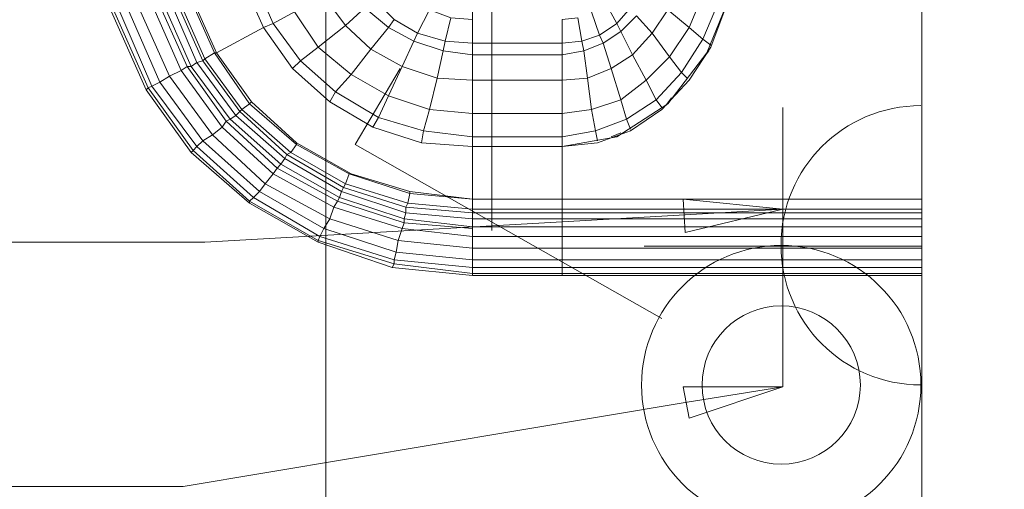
# Model space of a CAD drawing. Header units: millimetres. Extents: x 352 to 350573, y -22 to 37733.
# Tile 185 of 214: x 143757 to 144759, y 19001 to 19479. Entities that reach past the tile are written whole.
import ezdxf

# ---------------------------------------------------------------- set-up
doc = ezdxf.new("R2010")
doc.units = ezdxf.units.MM
for name, color, linetype in [('PDF _0', 1, 'Continuous'), ('PDF _PD-Socket', 1, 'Continuous'), ('PDF _PD-Socket Text', 1, 'Continuous')]:
    doc.layers.add(name, color=color, linetype=linetype)
for name, color, linetype, true_color in [('PDF _PD-Lighting', 7, 'Continuous', 0xb80000), ('PDF _PD-Switches', 7, 'Continuous', 0x37dd00), ('PDF$_83$-$Floor$Plan$-$В_Этаж$03_Сводный$A-AREA', 7, 'Continuous', 0xdd6e00), ('PDF$_83$new_ifc_RVT-1-В_Этаж$03_Сводный$A-WALL', 7, 'Continuous', 0xdddd6e), ('PDF$_83$new_ifc_RVT-1-В_Этаж$03_Сводный$M-EQPM', 7, 'Continuous', 0xdcdcdc)]:
    doc.layers.add(name, color=color, linetype=linetype, true_color=true_color)

msp = doc.modelspace()

# ---------------------------------------------------------------- linework, layer by layer
at = {"layer": 'PDF _0', "lineweight": 0}
msp.add_lwpolyline([(144434.5, 19280.2), (143945.2, 19252.3), (143746.3, 19252.3), (142131.1, 19252.3)], dxfattribs=at)
at = {"layer": 'PDF _0', "color": 82, "lineweight": 0, "true_color": 0x37dd00}
msp.add_lwpolyline([(144434.5, 19089.2), (143923.3, 19003.7), (143722.4, 19003.7), (142065.4, 19003.7)], dxfattribs=at)
at = {"layer": 'PDF _PD-Lighting', "lineweight": 0}
for points in [[(144068.5, 18204), (144068.5, 22795)], [(144237.6, 19847.1), (144237.6, 19264.3)]]:
    msp.add_lwpolyline(points, dxfattribs=at)
at = {"layer": 'PDF _PD-Socket', "lineweight": 0}
for points in [[(144534, 19389.6), (144534, 19105.1)], [(144675.2, 19389.6), (144675.2, 19105.1)], [(144675.2, 19248.3), (144392.7, 19248.3)]]:
    msp.add_lwpolyline(points, dxfattribs=at)
msp.add_arc((144674.2, 19249.3), 142.2, 90.0001, 269.9999, dxfattribs=at)
at = {"layer": 'PDF _PD-Socket Text', "lineweight": 0}
msp.add_lwpolyline([(144432.5, 19296.1), (144534, 19286.1), (144434.5, 19262.3)], close=True, dxfattribs=at)
msp.add_lwpolyline([(144534, 19286.1), (144434.5, 19280.2)], dxfattribs=at)
at = {"layer": 'PDF _PD-Switches', "lineweight": 0}
for points in [[(144410.6, 19174.7), (144098.4, 19351.8), (144144.1, 19429.4)], [(144534, 19105.1), (144434.5, 19089.2)]]:
    msp.add_lwpolyline(points, dxfattribs=at)
msp.add_lwpolyline([(144432.5, 19105.1), (144534, 19105.1), (144438.5, 19073.3)], close=True, dxfattribs=at)
for radius in [142.2, 80.6]:
    msp.add_circle((144532.2, 19106.9), radius, dxfattribs=at)
at = {"layer": 'PDF$_83$-$Floor$Plan$-$В_Этаж$03_Сводный$A-AREA', "lineweight": 0}
for points in [[(144675.2, 19554.7), (144675.2, 19323.9)], [(144675.2, 19182.7), (144675.2, 18953.9), (144402.7, 18953.9)]]:
    msp.add_lwpolyline(points, dxfattribs=at)
at = {"layer": 'PDF$_83$new_ifc_RVT-1-В_Этаж$03_Сводный$A-WALL', "lineweight": 0}
msp.add_lwpolyline([(144675.2, 22639.9), (144675.2, 18953.9), (144876.1, 18953.9), (144876.1, 22639.9)], close=True, dxfattribs=at)
at = {"layer": 'PDF$_83$new_ifc_RVT-1-В_Этаж$03_Сводный$M-EQPM', "lineweight": 0}
for points in [[(144675.2, 19296.1), (144309.2, 19296.1), (144675.2, 19296.1), (144309.2, 19296.1), (144309.2, 19349.8), (144364.9, 19359.7), (144416.6, 19393.5), (144456.4, 19445.3), (144482.3, 19508.9), (144490.2, 19580.5), (144490.2, 19775.5), (144490.2, 19580.5), (144482.3, 19580.5), (144482.3, 19775.5)], [(143945.2, 19604.4), (144004.9, 19471.1), (143945.2, 19604.4), (144004.9, 19471.1), (144034.7, 19429.4), (144004.9, 19471.1), (143957.1, 19445.3), (143893.5, 19588.5)], [(144014.8, 19475.1), (144004.9, 19471.1), (143945.2, 19604.4)], [(143957.1, 19606.4), (144014.8, 19475.1), (144042.7, 19437.3), (144060.6, 19451.2), (144036.7, 19487), (144014.8, 19475.1), (144036.7, 19487)], [(143957.1, 19606.4), (144014.8, 19475.1), (144042.7, 19437.3), (144034.7, 19429.4), (144042.7, 19437.3), (144078.5, 19405.5), (144072.5, 19395.5), (144078.5, 19405.5), (144122.2, 19379.6), (144116.3, 19369.7), (144122.2, 19379.6), (144168, 19365.7), (144166, 19353.8), (144168, 19365.7), (144217.7, 19359.7), (144217.7, 19383.6), (144309.2, 19383.6), (144309.2, 19417.4), (144309.2, 19443.3), (144331.1, 19447.3), (144335.1, 19419.4), (144358.9, 19429.4), (144368.9, 19397.5), (144394.7, 19417.4), (144404.7, 19397.5), (144430.5, 19425.4), (144436.5, 19419.4)], [(143865.6, 19580.5), (143931.3, 19431.3)], [(143873.6, 19582.5), (143937.2, 19435.3)], [(143873.6, 19582.5), (143937.2, 19435.3)], [(143877.6, 19584.5), (143943.2, 19437.3)], [(143881.5, 19584.5), (143945.2, 19439.3)], [(144217.7, 19286.1), (144217.7, 19296.1), (144154, 19302), (144154, 19304), (144154, 19302), (144092.4, 19321.9), (144094.4, 19321.9), (144092.4, 19321.9), (144038.7, 19351.8), (144038.7, 19353.8), (144038.7, 19351.8), (143990.9, 19393.5), (143992.9, 19395.5), (143990.9, 19393.5), (143955.1, 19445.3), (143957.1, 19445.3), (143955.1, 19445.3), (143891.5, 19588.5)], [(143891.5, 19588.5), (143955.1, 19445.3)], [(143893.5, 19588.5), (143957.1, 19445.3), (143893.5, 19588.5), (143957.1, 19445.3), (143992.9, 19395.5), (143957.1, 19445.3), (143992.9, 19395.5), (144038.7, 19353.8), (143992.9, 19395.5), (144038.7, 19353.8), (144094.4, 19321.9), (144038.7, 19353.8), (144094.4, 19321.9), (144154, 19304), (144094.4, 19321.9), (144154, 19304), (144217.7, 19296.1), (144154, 19304), (144217.7, 19296.1), (144217.7, 19349.8), (144309.2, 19349.8), (144309.2, 19359.7), (144309.2, 19383.6), (144339, 19387.6), (144343, 19365.7), (144374.8, 19377.6), (144378.8, 19367.7)], [(143823.8, 19568.6), (143891.5, 19411.4), (143899.4, 19415.4), (143831.8, 19570.6)], [(143831.8, 19570.6), (143899.4, 19415.4), (143909.4, 19421.4), (143899.4, 19415.4), (143943.2, 19355.8), (143953.1, 19361.7), (143943.2, 19355.8), (144000.9, 19304), (144006.8, 19312), (144014.8, 19321.9), (144076.5, 19288.1), (144146.1, 19266.2), (144076.5, 19288.1), (144014.8, 19321.9), (143963.1, 19369.7), (143953.1, 19361.7), (144006.8, 19312), (144072.5, 19276.2), (144142.1, 19254.3), (144146.1, 19266.2)], [(143841.7, 19572.6), (143909.4, 19421.4)], [(143953.1, 19361.7), (143909.4, 19421.4), (143841.7, 19572.6)], [(143855.7, 19576.5), (143921.3, 19427.4)], [(143855.7, 19576.5), (143921.3, 19427.4)], [(143861.6, 19578.5), (143927.3, 19431.3)], [(143885.5, 19407.5), (143931.3, 19343.8), (143933.3, 19345.8), (143887.5, 19409.5), (143885.5, 19407.5), (143815.9, 19564.6), (143885.5, 19407.5), (143931.3, 19343.8), (143933.3, 19345.8), (143990.9, 19294.1), (143994.9, 19298.1), (143990.9, 19294.1), (143933.3, 19345.8), (143937.2, 19349.8), (143891.5, 19411.4), (143823.8, 19568.6)], [(143817.9, 19566.6), (143887.5, 19409.5), (143891.5, 19411.4), (143887.5, 19409.5), (143817.9, 19566.6)], [(144486.2, 19536.8), (144478.3, 19538.8), (144468.3, 19497), (144452.4, 19459.2), (144438.5, 19471.1), (144418.6, 19441.3), (144400.7, 19465.2), (144380.8, 19443.3), (144368.9, 19467.1), (144351, 19455.2), (144347, 19463.2), (144329.1, 19457.2), (144325.1, 19481.1), (144309.2, 19479.1), (144309.2, 19455.2), (144309.2, 19443.3), (144217.7, 19443.3), (144217.7, 19417.4), (144217.7, 19383.6), (144173.9, 19387.6), (144181.9, 19419.4), (144217.7, 19417.4)], [(144162, 19465.2), (144158, 19457.2), (144146.1, 19431.3), (144114.3, 19449.2), (144132.2, 19471.1), (144138.1, 19479.1), (144132.2, 19471.1), (144108.3, 19491), (144092.4, 19514.9), (144066.5, 19503), (144088.4, 19473.1), (144108.3, 19491)], [(144217.7, 19455.2), (144217.7, 19443.3), (144187.9, 19447.3), (144158, 19457.2), (144132.2, 19471.1), (144108.3, 19491), (144118.2, 19499), (144138.1, 19479.1), (144118.2, 19499), (144138.1, 19514.9), (144154, 19499), (144173.9, 19489), (144195.8, 19481.1), (144217.7, 19479.1), (144217.7, 19506.9)], [(144138.1, 19479.1), (144162, 19465.2), (144189.9, 19457.2), (144187.9, 19447.3), (144181.9, 19419.4), (144146.1, 19431.3), (144132.2, 19401.5), (144146.1, 19431.3), (144114.3, 19449.2), (144088.4, 19473.1), (144066.5, 19503)], [(144339, 19487), (144347, 19463.2), (144364.9, 19475.1), (144368.9, 19467.1), (144384.8, 19483.1), (144400.7, 19465.2), (144416.6, 19489), (144438.5, 19471.1), (144452.4, 19504.9)], [(144108.3, 19491), (144088.4, 19473.1), (144060.6, 19451.2), (144088.4, 19473.1), (144114.3, 19449.2), (144094.4, 19423.4), (144078.5, 19405.5), (144094.4, 19423.4), (144132.2, 19401.5), (144122.2, 19379.6), (144132.2, 19401.5), (144173.9, 19387.6), (144168, 19365.7), (144173.9, 19387.6), (144217.7, 19383.6), (144217.7, 19417.4), (144309.2, 19417.4), (144309.2, 19443.3), (144309.2, 19455.2), (144329.1, 19457.2), (144331.1, 19447.3), (144351, 19455.2), (144358.9, 19429.4), (144380.8, 19443.3), (144394.7, 19417.4), (144418.6, 19441.3), (144430.5, 19425.4), (144452.4, 19459.2), (144460.4, 19453.2)], [(144476.3, 19493), (144460.4, 19451.2), (144438.5, 19417.4), (144410.6, 19387.6), (144378.8, 19365.7), (144345, 19353.8), (144309.2, 19349.8), (144309.2, 19359.7), (144343, 19365.7), (144345, 19355.8)], [(144353, 19497), (144364.9, 19475.1), (144378.8, 19491)], [(144036.7, 19487), (144060.6, 19451.2), (144094.4, 19423.4), (144114.3, 19449.2), (144132.2, 19471.1), (144158, 19457.2), (144162, 19465.2)], [(144195.8, 19481.1), (144189.9, 19457.2), (144162, 19465.2), (144173.9, 19489), (144162, 19465.2), (144138.1, 19479.1)], [(144217.7, 19479.1), (144217.7, 19455.2), (144189.9, 19457.2), (144195.8, 19481.1)], [(144004.9, 19471.1), (143957.1, 19445.3), (143992.9, 19395.5), (144038.7, 19353.8), (144094.4, 19321.9), (144154, 19304), (144094.4, 19321.9), (144154, 19304), (144217.7, 19296.1), (144217.7, 19298.1), (144217.7, 19347.8), (144217.7, 19349.8), (144166, 19353.8), (144116.3, 19369.7), (144166, 19353.8), (144116.3, 19369.7), (144166, 19353.8), (144217.7, 19349.8)], [(144004.9, 19471.1), (144004.9, 19471.1)], [(144004.9, 19471.1), (144004.9, 19471.1)], [(144217.7, 19383.6), (144217.7, 19359.7), (144168, 19365.7), (144122.2, 19379.6), (144078.5, 19405.5), (144042.7, 19437.3), (144060.6, 19451.2), (144094.4, 19423.4), (144132.2, 19401.5), (144173.9, 19387.6), (144181.9, 19419.4), (144187.9, 19447.3), (144217.7, 19443.3), (144217.7, 19455.2), (144309.2, 19455.2), (144309.2, 19479.1)], [(144217.7, 19443.3), (144217.7, 19417.4), (144181.9, 19419.4), (144146.1, 19431.3), (144158, 19457.2), (144187.9, 19447.3), (144189.9, 19457.2), (144217.7, 19455.2), (144217.7, 19479.1)], [(143955.1, 19445.3), (143945.2, 19439.3)], [(143955.1, 19445.3), (143945.2, 19439.3)], [(143955.1, 19445.3), (143990.9, 19393.5)], [(143957.1, 19445.3), (143957.1, 19445.3)], [(143957.1, 19445.3), (143957.1, 19445.3)], [(143957.1, 19445.3), (143957.1, 19445.3)], [(143957.1, 19445.3), (143957.1, 19445.3)], [(144452.4, 19439.3), (144458.4, 19447.3)], [(143927.3, 19431.3), (143921.3, 19427.4)], [(143927.3, 19431.3), (143921.3, 19427.4)], [(143931.3, 19431.3), (143927.3, 19431.3)], [(143927.3, 19431.3), (143967.1, 19375.6)], [(143927.3, 19431.3), (143967.1, 19375.6)], [(143937.2, 19435.3), (143931.3, 19431.3)], [(143937.2, 19435.3), (143931.3, 19431.3)], [(143931.3, 19431.3), (143971, 19377.6)], [(143931.3, 19431.3), (143971, 19377.6)], [(143943.2, 19437.3), (143937.2, 19435.3)], [(143943.2, 19437.3), (143937.2, 19435.3)], [(143937.2, 19435.3), (143977, 19381.6)], [(143937.2, 19435.3), (143977, 19381.6)], [(143945.2, 19439.3), (143943.2, 19437.3)], [(143945.2, 19439.3), (143943.2, 19437.3)], [(143943.2, 19437.3), (143981, 19385.6)], [(143945.2, 19439.3), (143983, 19387.6)], [(143921.3, 19427.4), (143909.4, 19421.4)], [(143921.3, 19427.4), (143963.1, 19369.7)], [(144034.7, 19429.4), (144034.7, 19429.4)], [(144034.7, 19429.4), (144072.5, 19395.5)], [(144034.7, 19429.4), (144072.5, 19395.5)], [(144034.7, 19429.4), (144034.7, 19429.4)], [(144034.7, 19429.4), (144072.5, 19395.5)], [(144034.7, 19429.4), (144072.5, 19395.5)], [(144217.7, 19359.7), (144217.7, 19349.8), (144217.7, 19359.7), (144309.2, 19359.7), (144309.2, 19383.6), (144309.2, 19417.4), (144335.1, 19419.4), (144339, 19387.6), (144368.9, 19397.5), (144374.8, 19377.6), (144404.7, 19397.5), (144410.6, 19389.6)], [(143887.5, 19409.5), (143933.3, 19345.8), (143937.2, 19349.8), (143994.9, 19298.1), (144062.5, 19258.3), (144138.1, 19234.4), (144138.1, 19230.4), (144060.6, 19254.3), (144062.5, 19258.3), (144060.6, 19254.3), (144060.6, 19252.3), (143990.9, 19292.1), (144060.6, 19252.3), (144060.6, 19254.3), (144138.1, 19230.4), (144136.1, 19226.5), (144060.6, 19252.3), (144136.1, 19226.5), (144217.7, 19218.5), (144136.1, 19226.5), (144138.1, 19230.4), (144217.7, 19220.5), (144138.1, 19230.4), (144138.1, 19234.4), (144217.7, 19226.5)], [(144414.6, 19391.6), (144420.6, 19399.5)], [(143990.9, 19393.5), (143983, 19387.6)], [(143992.9, 19395.5), (143992.9, 19395.5)], [(143992.9, 19395.5), (143992.9, 19395.5)], [(143992.9, 19395.5), (143992.9, 19395.5)], [(144072.5, 19395.5), (144072.5, 19395.5)], [(144072.5, 19395.5), (144072.5, 19395.5)], [(143977, 19381.6), (143971, 19377.6)], [(143977, 19381.6), (143971, 19377.6)], [(143981, 19385.6), (143977, 19381.6)], [(143981, 19385.6), (143977, 19381.6)], [(143977, 19381.6), (144026.7, 19337.8)], [(143977, 19381.6), (144026.7, 19337.8)], [(143983, 19387.6), (143981, 19385.6)], [(143981, 19385.6), (144028.7, 19341.8)], [(143981, 19385.6), (144028.7, 19341.8)], [(143983, 19387.6), (144032.7, 19343.8)], [(143967.1, 19375.6), (143963.1, 19369.7)], [(143967.1, 19375.6), (143963.1, 19369.7)], [(143963.1, 19369.7), (144014.8, 19321.9)], [(143971, 19377.6), (143967.1, 19375.6)], [(143971, 19377.6), (143967.1, 19375.6)], [(143967.1, 19375.6), (144018.8, 19327.9)], [(143967.1, 19375.6), (144018.8, 19327.9)], [(143971, 19377.6), (144022.8, 19331.9)], [(143971, 19377.6), (144022.8, 19331.9)], [(144116.3, 19369.7), (144116.3, 19369.7)], [(144116.3, 19369.7), (144116.3, 19369.7)], [(143953.1, 19361.7), (144006.8, 19312)], [(144358.9, 19359.7), (144368.9, 19363.7)], [(144038.7, 19351.8), (144032.7, 19343.8)], [(144038.7, 19353.8), (144038.7, 19353.8)], [(144038.7, 19353.8), (144038.7, 19353.8)], [(144038.7, 19353.8), (144094.4, 19321.9)], [(144038.7, 19353.8), (144094.4, 19321.9)], [(144038.7, 19353.8), (144038.7, 19353.8)], [(144038.7, 19351.8), (144092.4, 19321.9)], [(144166, 19353.8), (144166, 19353.8)], [(144166, 19353.8), (144166, 19353.8)], [(144309.2, 19349.8), (144309.2, 19296.1), (144309.2, 19286.1), (144309.2, 19282.2), (144675.2, 19282.2)], [(144028.7, 19341.8), (144026.7, 19337.8)], [(144032.7, 19343.8), (144028.7, 19341.8)], [(144032.7, 19343.8), (144088.4, 19312)], [(144022.8, 19331.9), (144018.8, 19327.9)], [(144026.7, 19337.8), (144022.8, 19331.9)], [(144014.8, 19321.9), (144006.8, 19312)], [(144018.8, 19327.9), (144014.8, 19321.9)], [(144018.8, 19327.9), (144014.8, 19321.9)], [(144018.8, 19327.9), (144080.4, 19294.1)], [(144092.4, 19321.9), (144088.4, 19312)], [(144092.4, 19321.9), (144088.4, 19312)], [(144092.4, 19321.9), (144154, 19302)], [(144094.4, 19321.9), (144094.4, 19321.9)], [(144094.4, 19321.9), (144094.4, 19321.9)], [(144094.4, 19321.9), (144094.4, 19321.9)], [(144088.4, 19312), (144086.4, 19308)], [(144088.4, 19312), (144152.1, 19292.1)], [(144088.4, 19312), (144152.1, 19292.1)], [(144000.9, 19304), (143994.9, 19298.1)], [(144000.9, 19304), (144066.5, 19266.2)], [(144084.4, 19304), (144082.4, 19298.1)], [(144086.4, 19308), (144084.4, 19304)], [(144084.4, 19304), (144150.1, 19282.2)], [(144084.4, 19304), (144150.1, 19282.2)], [(144086.4, 19308), (144150.1, 19288.1)], [(144086.4, 19308), (144150.1, 19288.1)], [(144309.2, 19296.1), (144217.7, 19296.1), (144217.7, 19286.1), (144217.7, 19282.2), (144150.1, 19288.1), (144152.1, 19292.1), (144217.7, 19286.1), (144152.1, 19292.1), (144154, 19302), (144217.7, 19296.1), (144309.2, 19296.1), (144309.2, 19286.1), (144309.2, 19282.2), (144309.2, 19276.2), (144309.2, 19268.2), (144309.2, 19266.2), (144309.2, 19258.3), (144309.2, 19246.3), (144309.2, 19234.4), (144309.2, 19226.5), (144309.2, 19220.5), (144675.2, 19220.5)], [(144154, 19302), (144152.1, 19292.1)], [(144154, 19304), (144154, 19304)], [(144154, 19304), (144154, 19304)], [(144154, 19304), (144154, 19304)], [(144154, 19304), (144154, 19304)], [(143994.9, 19298.1), (144062.5, 19258.3)], [(144080.4, 19294.1), (144076.5, 19288.1)], [(144080.4, 19294.1), (144076.5, 19288.1)], [(144675.2, 19268.2), (144309.2, 19268.2), (144309.2, 19276.2), (144309.2, 19282.2), (144217.7, 19282.2), (144217.7, 19276.2), (144217.7, 19268.2), (144148.1, 19276.2), (144082.4, 19298.1), (144080.4, 19294.1), (144148.1, 19272.2), (144148.1, 19276.2), (144150.1, 19282.2), (144217.7, 19276.2)], [(144080.4, 19294.1), (144148.1, 19272.2)], [(144082.4, 19298.1), (144148.1, 19276.2)], [(144152.1, 19292.1), (144150.1, 19288.1)], [(144217.7, 19296.1), (144217.7, 19296.1)], [(144217.7, 19296.1), (144217.7, 19296.1)], [(144309.2, 19296.1), (144309.2, 19296.1)], [(144309.2, 19296.1), (144309.2, 19296.1)], [(144076.5, 19288.1), (144072.5, 19276.2)], [(144076.5, 19288.1), (144072.5, 19276.2)], [(144150.1, 19282.2), (144148.1, 19276.2)], [(144150.1, 19288.1), (144150.1, 19282.2)], [(144675.2, 19286.1), (144309.2, 19286.1), (144217.7, 19286.1), (144217.7, 19282.2), (144217.7, 19276.2), (144150.1, 19282.2), (144150.1, 19288.1), (144217.7, 19282.2)], [(144148.1, 19272.2), (144146.1, 19266.2)], [(144148.1, 19272.2), (144146.1, 19266.2)], [(144217.7, 19268.2), (144217.7, 19266.2), (144148.1, 19272.2), (144148.1, 19276.2), (144217.7, 19268.2), (144217.7, 19276.2), (144309.2, 19276.2), (144675.2, 19276.2)], [(144148.1, 19272.2), (144217.7, 19266.2)], [(144066.5, 19266.2), (144062.5, 19258.3)], [(144217.7, 19234.4), (144217.7, 19246.3), (144142.1, 19254.3), (144146.1, 19266.2), (144217.7, 19258.3), (144217.7, 19266.2), (144217.7, 19268.2), (144309.2, 19268.2), (144309.2, 19266.2), (144309.2, 19258.3), (144309.2, 19246.3), (144675.2, 19246.3)], [(144146.1, 19266.2), (144217.7, 19258.3)], [(144217.7, 19266.2), (144217.7, 19258.3)], [(144675.2, 19226.5), (144309.2, 19226.5), (144309.2, 19234.4), (144309.2, 19246.3), (144217.7, 19246.3), (144217.7, 19234.4), (144140.1, 19242.4), (144138.1, 19234.4), (144217.7, 19226.5), (144217.7, 19220.5), (144217.7, 19226.5), (144217.7, 19234.4), (144140.1, 19242.4), (144142.1, 19254.3), (144217.7, 19246.3), (144217.7, 19258.3), (144309.2, 19258.3), (144675.2, 19258.3)], [(144217.7, 19258.3), (144217.7, 19246.3)], [(144675.2, 19234.4), (144309.2, 19234.4), (144217.7, 19234.4), (144217.7, 19226.5), (144309.2, 19226.5), (144309.2, 19220.5), (144309.2, 19218.5), (144675.2, 19218.5)], [(144217.7, 19220.5), (144217.7, 19218.5)]]:
    msp.add_lwpolyline(points, dxfattribs=at)
for points in [[(143927.3, 19431.3), (143931.3, 19431.3), (143865.6, 19580.5), (143861.6, 19578.5)], [(143981, 19385.6), (143983, 19387.6), (143945.2, 19439.3), (143881.5, 19584.5), (143877.6, 19584.5), (143943.2, 19437.3)], [(143957.1, 19445.3), (143893.5, 19588.5)], [(144034.7, 19429.4), (144004.9, 19471.1)], [(143992.9, 19395.5), (143957.1, 19445.3)], [(143953.1, 19361.7), (143963.1, 19369.7), (143921.3, 19427.4), (143909.4, 19421.4)], [(143937.2, 19349.8), (143943.2, 19355.8), (143899.4, 19415.4), (143891.5, 19411.4)], [(144032.7, 19343.8), (144038.7, 19351.8), (143990.9, 19393.5), (143983, 19387.6)], [(144038.7, 19353.8), (143992.9, 19395.5)], [(144116.3, 19369.7), (144072.5, 19395.5)], [(144116.3, 19369.7), (144072.5, 19395.5)], [(143994.9, 19298.1), (144000.9, 19304), (143943.2, 19355.8), (143937.2, 19349.8)], [(144060.6, 19254.3), (143990.9, 19294.1), (143990.9, 19292.1), (143931.3, 19343.8), (143990.9, 19292.1), (143990.9, 19294.1)], [(144084.4, 19304), (144086.4, 19308), (144028.7, 19341.8), (144026.7, 19337.8)], [(144086.4, 19308), (144088.4, 19312), (144032.7, 19343.8), (144028.7, 19341.8)], [(144080.4, 19294.1), (144082.4, 19298.1), (144022.8, 19331.9), (144018.8, 19327.9)], [(144082.4, 19298.1), (144084.4, 19304), (144026.7, 19337.8), (144022.8, 19331.9)], [(144066.5, 19266.2), (144072.5, 19276.2), (144006.8, 19312), (144000.9, 19304)], [(144140.1, 19242.4), (144142.1, 19254.3), (144072.5, 19276.2), (144066.5, 19266.2)], [(144138.1, 19234.4), (144140.1, 19242.4), (144066.5, 19266.2), (144062.5, 19258.3)], [(144309.2, 19218.5), (144309.2, 19220.5), (144217.7, 19220.5), (144217.7, 19218.5)]]:
    msp.add_lwpolyline(points, close=True, dxfattribs=at)

doc.saveas('drawing.dxf')
